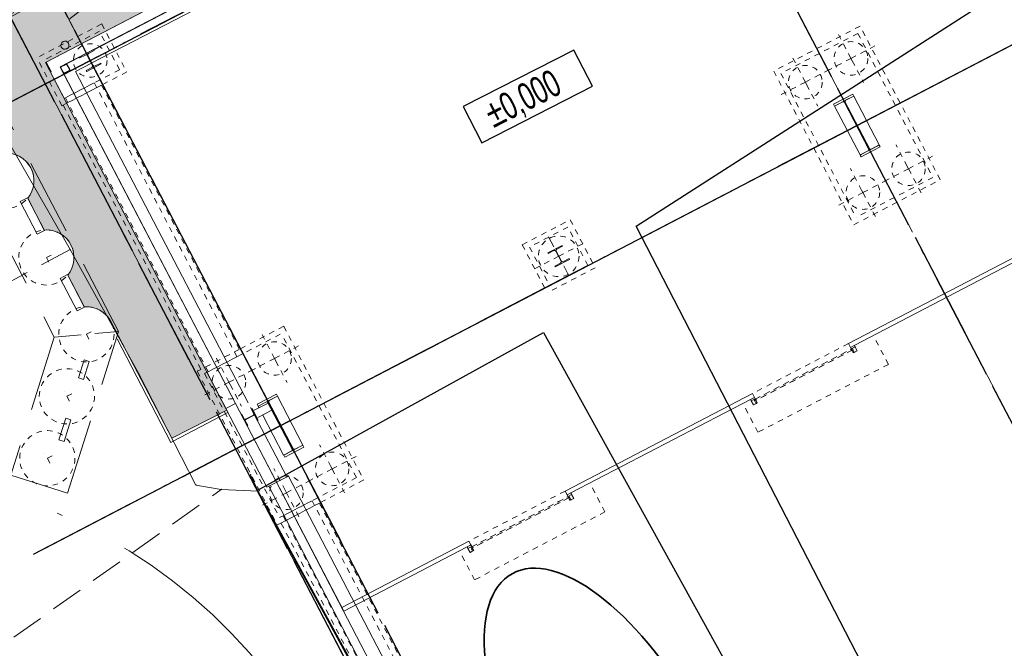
# Model space of a CAD drawing. Header units: metres. Extents: x -535942 to -530626, y -1087729 to -1086275.
# Tile 172 of 247: x -534219 to -534200, y -1086828 to -1086816. Entities that reach past the tile are written whole.
import ezdxf

# ---------------------------------------------------------------- set-up
doc = ezdxf.new("R2010")
doc.units = ezdxf.units.M
for name, pattern in [('A_CARA_07', [7, 5, -2]), ('A_CARA_15', [7.6, 5, -1.3, 0, -1.3]), ('B_CARA_03', [3, 2, -1]), ('B_CARA_12', [2.6, 1, -0.8, 0, -0.8]), ('C_2', [0.9, 0.6, -0.3]), ('Čerchovaná 20mm', [3000, 2000, -500, 0, -500]), ('Čerchovaná 3mm', [5, 3, -1, 0, -1])]:
    doc.linetypes.add(name, pattern=pattern)
for name, color, linetype in [('18', 7, 'Continuous'), ('2', 7, 'Continuous'), ('23', 7, 'Continuous'), ('25', 7, 'Continuous'), ('_blok katastr', 7, 'Continuous'), ('_blok zaměření - nové', 7, 'Continuous'), ('_základy', 7, 'Continuous'), ('AG popis nové', 240, 'Continuous'), ('CA_ZÁKLADY PAŽENÍ', 10, 'A_CARA_07')]:
    doc.layers.add(name, color=color, linetype=linetype)
for name, color, linetype, lineweight in [('AG budovy tence', 240, 'Continuous', 18), ('AG budovy tluste', 240, 'Continuous', 50), ('AG kanal destova', 24, 'G_POTR_626_PN', 35), ('AG_ochranne pasmo', 7, 'A_CARA_15', 15), ('CA_DVERE', 7, 'Continuous', 13), ('CA_DVERE_NEVHRA', 3, 'A_CARA_07', 9), ('CA_DVERE_NEVHRA1', 3, 'Čerchovaná 3mm', 13), ('CA_NEVHRA', 3, 'A_CARA_07', 9), ('CA_OSY', 5, 'A_CARA_15', 18), ('CA_POHHRA18', 8, 'Continuous', 18), ('CA_POHHRA25', 7, 'Continuous', 25), ('CA_REZY', 1, 'Continuous', 50), ('CA_ZAKLADY25', 7, 'Continuous', 18), ('CA_ZARIZPRED', 8, 'B_CARA_12', 9), ('RP_kom_popis', 240, 'Continuous', 35), ('RP_kom_srafy_chodnik', 31, 'Continuous', 18), ('RP_komunikace', 240, 'Continuous', 35)]:
    doc.layers.add(name, color=color, linetype=linetype, lineweight=lineweight)
for name, color, linetype, lineweight, true_color in [('AG_Demolice', 7, 'Continuous', 25, 0xff8000), ('AG_dotčená parcela', 7, 'Continuous', 30, 0x007f00), ('BT_hranice_budov', 7, 'Continuous', 30, 0x007f00)]:
    doc.layers.add(name, color=color, linetype=linetype, lineweight=lineweight, true_color=true_color)
doc.layers.add('AG_revizni oblacek', color=111, linetype='Continuous', plot=False)
doc.layers.add('BT_hranice_parcel', color=7, linetype='Continuous', true_color=0x007f00)
doc.styles.add('PM-Poznámka', font='ARIALN.TTF', dxfattribs={"width": 0.8})
doc.linetypes.add('G_POTR_626_PN', pattern='A,0.5,-1,2,-6.5,[8,hpfmlin.shx,S=1,R=0,X=0,Y=0],-6.5,2,-1,0.5', length=20)

# ---------------------------------------------------------------- blocks, each defined once
blk = doc.blocks.new('_KATASTR')
at = {"layer": 'AG_dotčená parcela', "color": 3, "lineweight": 35, "true_color": 0x00ff00}
blk.add_ellipse((-534207.706, -1086829.633), major_axis=(1.875, -3.357), ratio=0.441498, dxfattribs=at)
at = {"layer": 'BT_hranice_budov', "lineweight": -3}
blk.add_lwpolyline([(-534208.05, -1086836.19), (-534214.29, -1086824.74), (-534209, -1086821.82), (-534202.67, -1086833.29), (-534202.06, -1086834.45), (-534207.33, -1086837.39), (-534208.05, -1086836.19)], dxfattribs=at)
at = {"layer": 'BT_hranice_parcel', "lineweight": -3}
for points in [[(-534124.29, -1086793.41), (-534124.09, -1086799.01), (-534126.44, -1086803.61), (-534131.44, -1086806.72), (-534166.27, -1086820.42), (-534181.33, -1086826.86), (-534198.96, -1086836), (-534207.29, -1086819.86), (-534135.23, -1086773.61), (-534124.29, -1086793.41)], [(-534207.33, -1086837.39), (-534208.05, -1086836.19), (-534214.29, -1086824.74), (-534209, -1086821.82)], [(-534209, -1086821.82), (-534202.67, -1086833.29), (-534202.06, -1086834.45), (-534207.33, -1086837.39)]]:
    blk.add_lwpolyline(points, dxfattribs=at)
blk = doc.blocks.new('Zaměření - zekan')
at = {"layer": '18', "color": 252, "lineweight": 15}
for p in [(-534217.74, -1086820.29), (-534216.48, -1086822.57), (-534214.41, -1086824.45), (-534215.42, -1086824.64), (-534214.95, -1086824.72), (-534214.27, -1086824.75)]:
    blk.add_point(p, dxfattribs=at)
at = {"layer": '2', "color": 251, "lineweight": 15}
for q in [(-534214.41, -1086824.45), (-534208.01, -1086836.18)]:
    blk.add_line((-534214.27, -1086824.75), q, dxfattribs=at)
at = {"layer": '23', "color": 252, "lineweight": 15}
for p, q in [((-534219.38, -1086817.43), (-534217.74, -1086820.29)), ((-534217.74, -1086820.29), (-534216.48, -1086822.57)), ((-534216.48, -1086822.57), (-534215.42, -1086824.64)), ((-534215.42, -1086824.64), (-534214.95, -1086824.72)), ((-534214.95, -1086824.72), (-534214.27, -1086824.75))]:
    blk.add_line(p, q, dxfattribs=at)
at = {"layer": '25', "color": 252, "linetype": 'C_2', "lineweight": 15}
for p, q in [((-534217.74, -1086820.29), (-534221.51, -1086822.31)), ((-534218.78, -1086827.45), (-534214.95, -1086824.72))]:
    blk.add_line(p, q, dxfattribs=at)
blk = doc.blocks.new('půdorys nový')
at = {"color": 251, "lineweight": 15}
for p, q in [((229.217, 82.791), (229.217, 82.691)), ((229.225, 82.691), (229.225, 82.791)), ((229.337, 82.811), (229.237, 82.811)), ((229.237, 82.803), (229.337, 82.803)), ((229.349, 82.791), (229.349, 82.691)), ((229.357, 82.808), (229.357, 82.811)), ((229.357, 82.691), (229.357, 82.791)), ((229.917, 82.811), (229.617, 82.811)), ((229.617, 82.811), (229.617, 82.792)), ((229.617, 82.792), (229.734, 82.792)), ((229.761, 82.765), (229.761, 82.557)), ((229.772, 82.557), (229.772, 82.765)), ((229.799, 82.792), (229.917, 82.792)), ((229.917, 82.792), (229.917, 82.811)), ((229.337, 82.679), (229.237, 82.679)), ((229.237, 82.671), (229.337, 82.671)), ((229.734, 82.53), (229.617, 82.53)), ((229.617, 82.53), (229.617, 82.511)), ((229.617, 82.511), (229.917, 82.511)), ((229.917, 82.53), (229.799, 82.53)), ((229.917, 82.511), (229.917, 82.53)), ((229.217, 75.576), (229.217, 75.336)), ((229.229, 75.576), (229.217, 75.576)), ((229.229, 75.481), (229.229, 75.576)), ((229.414, 75.46), (229.25, 75.46)), ((229.25, 75.453), (229.414, 75.453)), ((229.447, 75.576), (229.435, 75.576)), ((229.435, 75.576), (229.435, 75.481)), ((229.447, 75.336), (229.447, 75.576)), ((229.467, 75.531), (229.757, 75.531)), ((229.967, 75.606), (229.567, 75.606)), ((229.567, 75.606), (229.567, 75.566)), ((229.567, 75.566), (229.757, 75.566)), ((229.567, 75.565), (229.737, 75.565)), ((229.567, 75.531), (229.567, 75.565)), ((229.737, 75.565), (229.757, 75.545)), ((229.757, 75.566), (229.757, 74.546)), ((229.777, 74.546), (229.777, 75.566)), ((229.777, 75.566), (229.967, 75.566)), ((229.777, 75.545), (229.797, 75.565)), ((229.797, 75.565), (229.967, 75.565)), ((229.967, 75.566), (229.967, 75.606)), ((229.967, 75.565), (229.967, 74.547)), ((235.917, 75.606), (235.617, 75.606)), ((235.617, 75.606), (235.617, 75.592)), ((235.617, 75.592), (235.736, 75.592)), ((235.763, 75.565), (235.763, 75.357)), ((235.771, 75.357), (235.771, 75.565)), ((235.798, 75.592), (235.917, 75.592)), ((235.917, 75.592), (235.917, 75.606)), ((241.967, 75.606), (241.567, 75.606)), ((241.567, 75.606), (241.567, 75.566)), ((241.567, 75.566), (241.757, 75.566)), ((241.567, 75.565), (241.737, 75.565)), ((241.567, 74.547), (241.567, 75.565)), ((241.737, 75.565), (241.757, 75.545)), ((241.757, 75.566), (241.757, 74.546)), ((241.777, 74.546), (241.777, 75.566)), ((241.777, 75.566), (241.967, 75.566)), ((241.777, 75.545), (241.797, 75.565)), ((241.797, 75.565), (241.967, 75.565)), ((241.967, 75.566), (241.967, 75.606)), ((241.967, 75.565), (241.967, 74.547)), ((229.217, 75.336), (229.229, 75.336)), ((229.229, 75.336), (229.229, 75.432)), ((229.435, 75.432), (229.435, 75.336)), ((229.435, 75.336), (229.447, 75.336)), ((229.467, 75.381), (229.757, 75.381)), ((229.567, 74.547), (229.567, 75.381)), ((235.736, 75.33), (235.617, 75.33)), ((235.617, 75.33), (235.617, 75.316)), ((235.617, 75.316), (235.917, 75.316)), ((235.917, 75.33), (235.798, 75.33)), ((235.917, 75.316), (235.917, 75.33)), ((229.737, 74.547), (229.567, 74.547)), ((229.757, 74.546), (229.567, 74.546)), ((229.567, 74.546), (229.567, 74.506)), ((229.757, 74.567), (229.737, 74.547)), ((229.797, 74.547), (229.777, 74.567)), ((229.967, 74.546), (229.777, 74.546)), ((229.967, 74.547), (229.797, 74.547)), ((229.967, 74.506), (229.967, 74.546)), ((241.737, 74.547), (241.567, 74.547)), ((241.757, 74.546), (241.567, 74.546)), ((241.567, 74.546), (241.567, 74.506)), ((241.757, 74.567), (241.737, 74.547)), ((241.797, 74.547), (241.777, 74.567)), ((241.967, 74.546), (241.777, 74.546)), ((241.967, 74.547), (241.797, 74.547)), ((241.967, 74.506), (241.967, 74.546)), ((229.567, 74.506), (229.967, 74.506)), ((241.567, 74.506), (241.967, 74.506))]:
    blk.add_line(p, q, dxfattribs=at)
for centre, radius, start, end in [((229.237, 82.791), 0.02, 90, 180), ((229.237, 82.791), 0.012, 90, 180), ((229.337, 82.791), 0.02, 0, 90), ((229.337, 82.791), 0.012, 0, 90), ((229.734, 82.765), 0.027, 0, 90), ((229.799, 82.765), 0.027, 90, 180), ((229.237, 82.691), 0.02, 180, 270), ((229.237, 82.691), 0.012, 180, 270), ((229.337, 82.691), 0.012, 270, 0), ((229.337, 82.691), 0.02, 270, 0), ((229.734, 82.557), 0.027, 270, 0), ((229.799, 82.557), 0.027, 180, 270), ((229.25, 75.481), 0.021, 180, 270), ((229.25, 75.432), 0.021, 90, 180), ((229.414, 75.481), 0.021, 270, 0), ((229.414, 75.432), 0.021, 0, 90), ((235.736, 75.565), 0.027, 0, 90), ((235.798, 75.565), 0.027, 90, 180), ((235.736, 75.357), 0.027, 270, 0), ((235.798, 75.357), 0.027, 180, 270)]:
    blk.add_arc(centre, radius, start, end, dxfattribs=at)
at = {"layer": 'CA_OSY', "color": 251, "lineweight": 15}
for p, q in [((228.837, 16.271), (228.832, 88.176)), ((229.767, 11.234), (229.767, 87.661)), ((241.767, 11.234), (241.767, 87.661)), ((224.853, 82.662), (319.849, 82.662)), ((224.853, 75.057), (318.349, 75.057))]:
    blk.add_line(p, q, dxfattribs=at)
at = {"layer": 'CA_POHHRA25', "color": 251, "lineweight": 15}
for p, q in [((229.432, 82.607), (229.432, 75.707)), ((229.763, 82.607), (229.432, 82.607)), ((235.763, 82.607), (229.771, 82.607)), ((229.432, 75.607), (229.432, 74.162)), ((229.217, 53.968), (229.217, 74.162))]:
    blk.add_line(p, q, dxfattribs=at)
at = {"layer": 'CA_REZY', "color": 251, "lineweight": 15}
for p, q in [((229.032, 83.011), (229.032, 82.811)), ((276.502, 83.011), (229.032, 83.011)), ((229.017, 82.811), (229.017, 74.162)), ((229.032, 82.811), (229.017, 82.811)), ((229.217, 82.807), (229.617, 82.807)), ((229.217, 74.162), (229.217, 82.807)), ((229.917, 82.807), (235.617, 82.807)), ((229.017, 75.805), (229.217, 75.805)), ((229.017, 74.162), (229.467, 74.162)), ((229.057, 74.162), (229.057, 54.126)), ((229.467, 53.716), (229.467, 74.162))]:
    blk.add_line(p, q, dxfattribs=at)
for start, end in [(90, 180), (180, 0), (0, 90)]:
    blk.add_arc((229.482, 83.128), 0.075, start, end, dxfattribs=at)
blk = doc.blocks.new('A$C8fb85d8a')
at = {"layer": 'CA_OSY', "color": 0, "ltscale": 0.25}
for p, q in [((475, 375), (275, 375)), ((375, 275), (375, 475))]:
    blk.add_line(p, q, dxfattribs=at)
at = {"layer": 'CA_ZÁKLADY PAŽENÍ', "color": 0, "lineweight": -2, "ltscale": 0.5}
blk.add_circle((375, 375), 510, dxfattribs=at)
blk = doc.blocks.new('A$C5bbdcc0f')
at = {"layer": 'CA_OSY', "color": 0, "ltscale": 0.25}
for p, q in [((450, 350), (450, 550)), ((550, 450), (350, 450))]:
    blk.add_line(p, q, dxfattribs=at)
at = {"layer": 'CA_ZÁKLADY PAŽENÍ', "color": 0, "lineweight": -2, "ltscale": 0.5}
blk.add_circle((450, 450), 510, dxfattribs=at)
blk = doc.blocks.new('A$Ce203e9d8')
at = {"layer": 'AG_revizni oblacek', "ltscale": 0.5}
for p, q in [((-4.914, 0), (88.706, 0)), ((0, -10.023), (0, 0.145)), ((-4.914, -7.605), (88.706, -7.605))]:
    blk.add_line(p, q, dxfattribs=at)
at = {"layer": 'CA_ZÁKLADY PAŽENÍ', "color": 251, "linetype": 'B_CARA_03', "lineweight": 13, "ltscale": 0.25}
blk.add_line((-2.95, -4.227), (-1.85, -4.683), dxfattribs=at)
at = {"layer": 'CA_ZÁKLADY PAŽENÍ', "color": 251, "linetype": 'B_CARA_03', "lineweight": 13, "ltscale": 0.7}
for points in [[(82.1, 1.395), (82.1, 2.495), (-2.95, 2.495), (-2.95, -4.227), (-4.84, -6.117), (-4.062, -6.895), (-1.85, -4.683), (-1.85, 1.395)], [(-2.35, -1.715), (-2.2, -1.715), (-2.2, -2.395), (-2.35, -2.395)], [(-2.35, -3.315), (-2.2, -3.315), (-2.2, -3.995), (-2.35, -3.995)], [(-2.903, -5.099), (-2.832, -5.17), (-2.585, -4.923), (-2.656, -4.852)], [(-3.752, -5.948), (-3.681, -6.019), (-3.384, -5.722), (-3.455, -5.651)]]:
    blk.add_lwpolyline(points, close=True, dxfattribs=at)
at = {"layer": 'CA_POHHRA25', "color": 251, "linetype": 'B_CARA_03', "lineweight": 13, "xscale": 0.001, "yscale": 0.001, "zscale": 0.001}
for name, p in [('A$C5bbdcc0f', (-1.25, 1.495)), ('A$C5bbdcc0f', (-2.85, -1.705)), ('A$C5bbdcc0f', (-2.85, -3.305)), ('A$C5bbdcc0f', (-2.85, -4.905)), ('A$C8fb85d8a', (-3.624, -5.679)), ('A$C8fb85d8a', (-4.472, -6.527))]:
    blk.add_blockref(name, p, dxfattribs=at)
blk = doc.blocks.new('přeložka náhon')
at = {"layer": 'AG kanal destova', "color": 251, "lineweight": 13, "ltscale": 0.7}
blk.add_lwpolyline([(-534217.529, -1086816.489), (-534217.765, -1086816.038), (-534216.761, -1086815.26)], dxfattribs=at)
blk = doc.blocks.new('pilota 600 mm - D_620mm-V72-ZÁKLADY HALY _ DPS')
at = {"layer": 'CA_NEVHRA', "color": 0, "lineweight": -2}
for p, q in [((0, 200), (0, 500)), ((0, 0), (0, 200)), ((-301, 0), (-500, 0)), ((0, 0), (-301, 0)), ((0, 0), (0, -200)), ((0, 0), (299, 0)), ((299, 0), (500, 0)), ((0, -200), (0, -500))]:
    blk.add_line(p, q, dxfattribs=at)
blk = doc.blocks.new('A$Cf8a33a96')
at = {"layer": 'AG_revizni oblacek', "linetype": 'Čerchovaná 20mm'}
for p, q in [((200025, -9246), (200025, 67435)), ((200960, -7976), (200960, 67435)), ((212960, -9246), (212960, 67435)), ((196046, 62435), (289987, 62435)), ((196046, 54830), (289987, 54830))]:
    blk.add_line(p, q, dxfattribs=at)
at = {"layer": 'CA_NEVHRA', "color": 252, "lineweight": 13}
for p, q in [((200485, 55981), (200485, 56481)), ((201435, 55981), (201435, 56481)), ((212485, 55981), (212485, 56481)), ((213435, 55981), (213435, 56481)), ((200485, 55981), (199985, 55981)), ((200485, 55981), (200485, 55931)), ((200485, 55981), (200985, 55981)), ((200485, 55931), (200485, 55481)), ((201435, 55981), (200935, 55981)), ((201435, 55981), (201435, 55931)), ((201435, 55981), (201935, 55981)), ((201435, 55931), (201435, 55481)), ((212485, 55981), (211985, 55981)), ((212485, 55981), (212485, 55931)), ((212485, 55981), (212985, 55981)), ((212485, 55931), (212485, 55481)), ((213435, 55981), (212935, 55981)), ((213435, 55981), (213435, 55931)), ((213435, 55981), (213935, 55981)), ((213435, 55931), (213435, 55481)), ((206960, 55536), (206960, 55731)), ((206960, 55231), (206960, 55536)), ((206760, 55231), (206460, 55231)), ((206960, 55231), (206760, 55231)), ((206960, 55231), (206960, 54936)), ((206960, 55231), (207160, 55231)), ((207160, 55231), (207460, 55231)), ((206960, 54936), (206960, 54731)), ((200485, 53731), (200485, 54181)), ((201435, 53731), (201435, 54181)), ((212485, 53731), (212485, 54181)), ((213435, 53731), (213435, 54181)), ((200485, 53681), (199985, 53681)), ((200485, 53681), (200485, 53731)), ((200485, 53681), (200985, 53681)), ((200485, 53681), (200485, 53181)), ((201435, 53681), (200935, 53681)), ((201435, 53681), (201435, 53731)), ((201435, 53681), (201435, 53181)), ((201435, 53681), (201935, 53681)), ((212485, 53681), (211985, 53681)), ((212485, 53681), (212485, 53731)), ((212485, 53681), (212985, 53681)), ((212485, 53681), (212485, 53181)), ((213435, 53681), (212935, 53681)), ((213435, 53681), (213435, 53731)), ((213435, 53681), (213435, 53181)), ((213435, 53681), (213935, 53681))]:
    blk.add_line(p, q, dxfattribs=at)
for centre, radius in [((200960, 62435), 310), ((200485, 55981), 310), ((201435, 55981), 310), ((212485, 55981), 310), ((213435, 55981), 310), ((206960, 55231), 375), ((200485, 53681), 310), ((201435, 53681), 310), ((212485, 53681), 310), ((213435, 53681), 310)]:
    blk.add_circle(centre, radius, dxfattribs=at)
at = {"layer": 'CA_POHHRA25', "color": 252, "linetype": 'B_CARA_03', "lineweight": 13}
for p, q in [((200835, 62035), (200235, 62035)), ((200235, 62035), (200235, 56331)), ((200835, 56331), (200835, 62035)), ((200135, 61935), (200935, 61935)), ((200135, 56431), (200135, 61935)), ((200935, 61935), (200935, 56431)), ((200935, 56431), (200135, 56431)), ((200235, 56331), (200835, 56331)), ((200235, 49821), (200235, 53331)), ((200235, 53331), (200835, 53331)), ((200835, 53331), (200835, 49821)), ((200135, 53231), (200935, 53231)), ((200135, 49921), (200135, 53231)), ((200935, 49921), (200935, 53231))]:
    blk.add_line(p, q, dxfattribs=at)
at = {"layer": 'CA_ZAKLADY25', "color": 252, "linetype": 'B_CARA_03', "lineweight": 13}
for p, q in [((200110, 61935), (200110, 62935)), ((201460, 62935), (200110, 62935)), ((201460, 62935), (201460, 61935)), ((201360, 62835), (200210, 62835)), ((200210, 62035), (200210, 62835)), ((201360, 62035), (201360, 62835)), ((200235, 62035), (200210, 62035)), ((200235, 62035), (200835, 62035)), ((201360, 62035), (200835, 62035)), ((200135, 61935), (200110, 61935)), ((200935, 61935), (200135, 61935)), ((201460, 61935), (200935, 61935)), ((200135, 56431), (200060, 56431)), ((200060, 56431), (200060, 53231)), ((200935, 56431), (200135, 56431)), ((201860, 56431), (200935, 56431)), ((201860, 56431), (201860, 53231)), ((213860, 56431), (212060, 56431)), ((212060, 56431), (212060, 53231)), ((213860, 53231), (213860, 56431)), ((200160, 56331), (200160, 53331)), ((200160, 56331), (200235, 56331)), ((200835, 56331), (200235, 56331)), ((200835, 56331), (201760, 56331)), ((201760, 53331), (201760, 56331)), ((213760, 56331), (212160, 56331)), ((212160, 56331), (212160, 53331)), ((213760, 56331), (213760, 53331)), ((206460, 55731), (207460, 55731)), ((206460, 55731), (206460, 54731)), ((207460, 55731), (207460, 54731)), ((207360, 55631), (206560, 55631)), ((206560, 55631), (206560, 54831)), ((207360, 54831), (207360, 55631)), ((207460, 54731), (206460, 54731)), ((207360, 54831), (206560, 54831)), ((200160, 53331), (200235, 53331)), ((200835, 53331), (200235, 53331)), ((201760, 53331), (200835, 53331)), ((213760, 53331), (212160, 53331)), ((200135, 53231), (200060, 53231)), ((200935, 53231), (200135, 53231)), ((201860, 53231), (200935, 53231)), ((212060, 53231), (213860, 53231))]:
    blk.add_line(p, q, dxfattribs=at)
at = {"layer": 'CA_NEVHRA', "color": 252, "lineweight": 13, "rotation": 270}
blk.add_blockref('pilota 600 mm - D_620mm-V72-ZÁKLADY HALY _ DPS', (200960, 62435), dxfattribs=at)
blk = doc.blocks.new('A$C3fb6d5f6')
at = {"layer": 'AG_revizni oblacek', "linetype": 'Čerchovaná 20mm'}
for p, q in [((12935, -15041), (12935, 7540)), ((935, -13771), (935, 6270)), ((0, -15041), (0, 5514)), ((-4209, 0), (91101, 0)), ((-4209, -7605), (91101, -7605))]:
    blk.add_line(p, q, dxfattribs=at)
at = {"layer": 'CA_DVERE', "color": 240, "lineweight": 13}
for p, q in [((3035, -11185), (2955, -11185)), ((2955, -11185), (2955, -11300)), ((3035, -11300), (3035, -11185)), ((5035, -11185), (5035, -11300)), ((5115, -11185), (5035, -11185)), ((5115, -11300), (5115, -11185)), ((8935, -11185), (8855, -11185)), ((8855, -11185), (8855, -11300)), ((8935, -11300), (8935, -11185)), ((10935, -11185), (10935, -11300)), ((11015, -11185), (10935, -11185)), ((11015, -11300), (11015, -11185)), ((2955, -11300), (3035, -11300)), ((5035, -11300), (5115, -11300)), ((8855, -11300), (8935, -11300)), ((10935, -11300), (11015, -11300))]:
    blk.add_line(p, q, dxfattribs=at)
at = {"layer": 'CA_DVERE_NEVHRA', "color": 240, "lineweight": 13}
for p, q in [((3035, -11185), (3003, -11185)), ((8935, -11185), (8903, -11185))]:
    blk.add_line(p, q, dxfattribs=at)
at = {"layer": 'CA_DVERE_NEVHRA1', "color": 240, "lineweight": 13}
for p, q in [((2795, -11788), (2795, -11185)), ((5035, -11105), (3035, -11105)), ((5510, -11788), (5510, -11185)), ((8695, -11788), (8695, -11185)), ((10935, -11105), (8935, -11105)), ((11410, -11788), (11410, -11185)), ((5510, -11788), (2795, -11788)), ((11410, -11788), (8695, -11788))]:
    blk.add_line(p, q, dxfattribs=at)
at = {"layer": 'CA_NEVHRA', "color": 240, "lineweight": 13}
for p, q in [((5035, -11185), (5035, -11205)), ((10935, -11185), (10935, -11205))]:
    blk.add_line(p, q, dxfattribs=at)
at = {"layer": 'CA_POHHRA18', "color": 240, "lineweight": 13}
for p, q in [((2955, -11215), (2955, -11185)), ((2955, -11185), (3035, -11185)), ((3035, -11215), (2955, -11215)), ((2955, -11215), (2955, -11300)), ((3035, -11252), (3010, -11252)), ((3010, -11252), (3010, -11277)), ((3035, -11185), (3035, -11215)), ((3035, -11252), (3035, -11215)), ((5115, -11185), (5035, -11185)), ((5035, -11185), (5035, -11215)), ((5035, -11215), (5115, -11215)), ((5035, -11252), (5035, -11215)), ((5035, -11252), (5060, -11252)), ((5060, -11252), (5060, -11277)), ((5115, -11215), (5115, -11185)), ((5115, -11215), (5115, -11300)), ((8855, -11215), (8855, -11185)), ((8855, -11185), (8935, -11185)), ((8935, -11215), (8855, -11215)), ((8855, -11215), (8855, -11300)), ((8935, -11252), (8910, -11252)), ((8910, -11252), (8910, -11277)), ((8935, -11185), (8935, -11215)), ((8935, -11252), (8935, -11215)), ((11015, -11185), (10935, -11185)), ((10935, -11185), (10935, -11215)), ((10935, -11215), (11015, -11215)), ((10935, -11252), (10935, -11215)), ((10935, -11252), (10960, -11252)), ((10960, -11252), (10960, -11277)), ((11015, -11215), (11015, -11185)), ((11015, -11215), (11015, -11300)), ((2955, -11300), (3017, -11300)), ((3010, -11277), (3035, -11277)), ((3017, -11300), (3035, -11291)), ((3035, -11291), (3035, -11277)), ((5035, -11291), (5035, -11277)), ((5060, -11277), (5035, -11277)), ((5053, -11300), (5035, -11291)), ((5115, -11300), (5053, -11300)), ((8855, -11300), (8917, -11300)), ((8910, -11277), (8935, -11277)), ((8917, -11300), (8935, -11291)), ((8935, -11291), (8935, -11277)), ((10935, -11291), (10935, -11277)), ((10960, -11277), (10935, -11277)), ((10953, -11300), (10935, -11291)), ((11015, -11300), (10953, -11300))]:
    blk.add_line(p, q, dxfattribs=at)
at = {"layer": 'CA_POHHRA25', "color": 240, "lineweight": 13}
blk.add_line((385, -6857), (385, -11185), dxfattribs=at)
at = {"layer": 'CA_REZY', "color": 240, "lineweight": 13}
for p, q in [((385, -6857), (385, 150)), ((385, 150), (19086, 150)), ((3035, -11105), (385, -11105)), ((385, -11185), (2955, -11185)), ((3035, -11185), (3035, -11105)), ((8935, -11105), (5035, -11105)), ((5035, -11105), (5035, -11185)), ((5115, -11185), (8855, -11185)), ((8935, -11185), (8935, -11105)), ((14935, -11105), (10935, -11105)), ((10935, -11105), (10935, -11185)), ((11015, -11185), (14855, -11185))]:
    blk.add_line(p, q, dxfattribs=at)
at = {"layer": 'CA_ZARIZPRED', "color": 240, "lineweight": 13}
for p, q in [((3013, -11247), (3013, -11222)), ((3013, -11222), (5057, -11222)), ((5057, -11247), (3013, -11247)), ((3035, -11222), (5035, -11222)), ((3035, -11222), (5035, -11222)), ((3035, -11222), (5035, -11222)), ((3035, -11222), (5035, -11222)), ((3035, -11222), (5035, -11222)), ((3035, -11222), (5035, -11222)), ((3035, -11222), (5035, -11222)), ((3035, -11222), (5035, -11222)), ((3035, -11222), (5035, -11222)), ((3035, -11222), (5035, -11222)), ((3035, -11222), (5035, -11222)), ((3035, -11222), (5035, -11222)), ((3035, -11222), (5035, -11222)), ((3035, -11222), (5035, -11222)), ((3035, -11222), (5035, -11222)), ((3035, -11222), (5035, -11222)), ((3035, -11222), (5035, -11222)), ((3035, -11222), (5035, -11222)), ((3035, -11222), (5035, -11222)), ((3035, -11222), (5035, -11222)), ((5035, -11247), (3035, -11247)), ((5035, -11247), (3035, -11247)), ((5035, -11247), (3035, -11247)), ((5035, -11247), (3035, -11247)), ((5035, -11247), (3035, -11247)), ((5035, -11247), (3035, -11247)), ((5035, -11247), (3035, -11247)), ((5035, -11247), (3035, -11247)), ((5035, -11247), (3035, -11247)), ((5035, -11247), (3035, -11247)), ((5035, -11247), (3035, -11247)), ((5035, -11247), (3035, -11247)), ((5035, -11247), (3035, -11247)), ((5035, -11247), (3035, -11247)), ((5035, -11247), (3035, -11247)), ((5035, -11247), (3035, -11247)), ((5035, -11247), (3035, -11247)), ((5035, -11247), (3035, -11247)), ((5035, -11247), (3035, -11247)), ((5035, -11247), (3035, -11247)), ((5057, -11222), (5057, -11247)), ((8913, -11247), (8913, -11222)), ((8913, -11222), (10957, -11222)), ((10957, -11247), (8913, -11247)), ((8935, -11222), (10935, -11222)), ((8935, -11222), (10935, -11222)), ((8935, -11222), (10935, -11222)), ((8935, -11222), (10935, -11222)), ((8935, -11222), (10935, -11222)), ((8935, -11222), (10935, -11222)), ((8935, -11222), (10935, -11222)), ((8935, -11222), (10935, -11222)), ((8935, -11222), (10935, -11222)), ((8935, -11222), (10935, -11222)), ((8935, -11222), (10935, -11222)), ((8935, -11222), (10935, -11222)), ((8935, -11222), (10935, -11222)), ((8935, -11222), (10935, -11222)), ((8935, -11222), (10935, -11222)), ((8935, -11222), (10935, -11222)), ((8935, -11222), (10935, -11222)), ((8935, -11222), (10935, -11222)), ((8935, -11222), (10935, -11222)), ((8935, -11222), (10935, -11222)), ((10935, -11247), (8935, -11247)), ((10935, -11247), (8935, -11247)), ((10935, -11247), (8935, -11247)), ((10935, -11247), (8935, -11247)), ((10935, -11247), (8935, -11247)), ((10935, -11247), (8935, -11247)), ((10935, -11247), (8935, -11247)), ((10935, -11247), (8935, -11247)), ((10935, -11247), (8935, -11247)), ((10935, -11247), (8935, -11247)), ((10935, -11247), (8935, -11247)), ((10935, -11247), (8935, -11247)), ((10935, -11247), (8935, -11247)), ((10935, -11247), (8935, -11247)), ((10935, -11247), (8935, -11247)), ((10935, -11247), (8935, -11247)), ((10935, -11247), (8935, -11247)), ((10935, -11247), (8935, -11247)), ((10935, -11247), (8935, -11247)), ((10935, -11247), (8935, -11247)), ((10957, -11222), (10957, -11247))]:
    blk.add_line(p, q, dxfattribs=at)
blk = doc.blocks.new('komunikace')
at = {"layer": 'RP_kom_srafy_chodnik', "transparency": 33554559}
h = blk.add_hatch(color=256, dxfattribs=at)
h.dxf.hatch_style = 1
edge = h.paths.add_edge_path()
edge.add_arc((-534190.597, -1086800.657), 0.51, 230.6022, 297.5134)
edge.add_arc((-534190.579, -1086800.676), 0.485, 296.6384, 366.3416)
edge.add_line((-534190.097, -1086800.622), (-534189.502, -1086800.312))
edge.add_arc((-534189.178, -1086799.918), 0.51, 230.6022, 297.5135)
edge.add_arc((-534189.159, -1086799.938), 0.484, 296.5119, 366.4681)
edge.add_line((-534188.678, -1086799.883), (-534188.075, -1086799.569))
edge.add_arc((-534187.755, -1086799.205), 0.485, 228.6767, 298.4671)
edge.add_arc((-534187.74, -1086799.198), 0.484, 296.5271, 366.383)
edge.add_line((-534187.259, -1086799.144), (-534186.709, -1086798.857))
edge.add_arc((-534186.386, -1086798.351), 0.6, 237.5235, 297.5034)
edge.add_arc((-534186.386, -1086798.351), 0.6, 297.5058, 357.5211)
edge.add_line((-534185.787, -1086798.377), (-534185.245, -1086798.095))
edge.add_arc((-534184.925, -1086797.71), 0.501, 230.2905, 298.3517)
edge.add_arc((-534184.912, -1086797.703), 0.501, 296.6705, 364.7411)
edge.add_line((-534184.413, -1086797.662), (-534183.826, -1086797.356))
edge.add_arc((-534183.502, -1086796.962), 0.51, 230.6096, 297.5061)
edge.add_arc((-534183.491, -1086796.973), 0.495, 296.9797, 365.5701)
edge.add_line((-534182.998, -1086796.925), (-534182.761, -1086796.801))
edge.add_arc((-534182.437, -1086796.407), 0.511, 230.629, 297.442)
edge.add_arc((-534182.517, -1086796.331), 0.615, 300.766, 357.9022)
edge.add_line((-534181.902, -1086796.354), (-534181.697, -1086796.247))
edge.add_arc((-534181.373, -1086795.853), 0.51, 230.6022, 297.5134)
edge.add_arc((-534181.354, -1086795.872), 0.484, 296.5119, 366.4681)
edge.add_line((-534180.873, -1086795.818), (-534180.633, -1086795.693))
edge.add_arc((-534180.306, -1086795.292), 0.517, 230.8432, 296.8719)
edge.add_arc((-534180.317, -1086795.297), 0.517, 298.1532, 364.1855)
edge.add_line((-534179.801, -1086795.259), (-534179.569, -1086795.138))
edge.add_arc((-534179.244, -1086794.741), 0.513, 230.7157, 297.201)
edge.add_arc((-534179.249, -1086794.744), 0.514, 297.8313, 364.3057)
edge.add_line((-534178.736, -1086794.705), (-534178.504, -1086794.584))
edge.add_arc((-534178.179, -1086794.186), 0.514, 230.7288, 297.1726)
edge.add_arc((-534178.185, -1086794.189), 0.514, 297.8558, 364.2966)
edge.add_line((-534177.672, -1086794.151), (-534177.44, -1086794.03))
edge.add_arc((-534177.114, -1086793.631), 0.515, 230.7731, 297.0531)
edge.add_arc((-534177.122, -1086793.634), 0.515, 297.9755, 364.2521)
edge.add_line((-534176.608, -1086793.596), (-534176.376, -1086793.475))
edge.add_arc((-534176.055, -1086793.089), 0.502, 230.3119, 298.2776)
edge.add_arc((-534176.044, -1086793.083), 0.502, 296.7531, 364.7112)
edge.add_line((-534175.544, -1086793.042), (-534175.311, -1086792.921))
edge.add_arc((-534174.987, -1086792.525), 0.512, 230.6591, 297.3613)
edge.add_arc((-534174.99, -1086792.527), 0.512, 297.6657, 364.3677)
edge.add_line((-534174.479, -1086792.488), (-534174.247, -1086792.367))
edge.add_arc((-534173.924, -1086791.973), 0.51, 230.6022, 297.5134)
edge.add_arc((-534173.924, -1086791.973), 0.51, 297.5134, 364.4247)
edge.add_line((-534173.415, -1086791.933), (-534173.183, -1086791.812))
edge.add_arc((-534172.859, -1086791.418), 0.51, 230.6022, 297.5134)
edge.add_arc((-534172.859, -1086791.418), 0.51, 297.5134, 364.4247)
edge.add_line((-534172.351, -1086791.379), (-534172.119, -1086791.258))
edge.add_arc((-534171.795, -1086790.863), 0.511, 230.629, 297.442)
edge.add_arc((-534171.874, -1086790.788), 0.615, 300.766, 357.9022)
edge.add_line((-534171.259, -1086790.81), (-534171.054, -1086790.704))
edge.add_arc((-534170.731, -1086790.31), 0.51, 230.6022, 297.5135)
edge.add_arc((-534170.711, -1086790.329), 0.484, 296.5119, 366.4681)
edge.add_line((-534170.23, -1086790.274), (-534169.99, -1086790.149))
edge.add_arc((-534169.663, -1086789.748), 0.517, 230.8432, 296.8719)
edge.add_arc((-534169.674, -1086789.754), 0.517, 298.1532, 364.1855)
edge.add_line((-534169.158, -1086789.716), (-534168.926, -1086789.595))
edge.add_arc((-534168.601, -1086789.198), 0.513, 230.7157, 297.201)
edge.add_arc((-534168.606, -1086789.2), 0.514, 297.8313, 364.3057)
edge.add_line((-534168.094, -1086789.162), (-534167.862, -1086789.041))
edge.add_arc((-534167.536, -1086788.643), 0.514, 230.7288, 297.1726)
edge.add_arc((-534167.542, -1086788.646), 0.514, 297.8558, 364.2966)
edge.add_line((-534167.029, -1086788.607), (-534166.797, -1086788.486))
edge.add_arc((-534166.471, -1086788.087), 0.515, 230.7731, 297.0531)
edge.add_arc((-534166.479, -1086788.091), 0.515, 297.9755, 364.2521)
edge.add_line((-534165.965, -1086788.053), (-534165.733, -1086787.932))
edge.add_arc((-534165.413, -1086787.546), 0.502, 230.3119, 298.2776)
edge.add_arc((-534165.401, -1086787.54), 0.502, 296.7531, 364.7112)
edge.add_line((-534164.901, -1086787.498), (-534164.669, -1086787.378))
edge.add_arc((-534164.344, -1086786.982), 0.512, 230.6591, 297.3613)
edge.add_arc((-534164.347, -1086786.983), 0.512, 297.6657, 364.3677)
edge.add_line((-534163.836, -1086786.944), (-534163.604, -1086786.823))
edge.add_arc((-534163.281, -1086786.429), 0.51, 230.6022, 297.5134)
edge.add_arc((-534163.281, -1086786.429), 0.51, 297.5134, 364.4247)
edge.add_line((-534162.772, -1086786.39), (-534162.54, -1086786.269))
edge.add_arc((-534162.216, -1086785.875), 0.51, 230.6022, 297.5134)
edge.add_arc((-534162.216, -1086785.875), 0.51, 297.5134, 364.4247)
edge.add_line((-534161.708, -1086785.835), (-534161.476, -1086785.715))
edge.add_arc((-534161.15, -1086785.315), 0.515, 230.7807, 297.0393)
edge.add_arc((-534161.158, -1086785.319), 0.515, 297.9861, 364.2478)
edge.add_line((-534160.644, -1086785.281), (-534160.412, -1086785.16))
edge.add_arc((-534160.088, -1086784.766), 0.51, 230.6022, 297.5134)
edge.add_arc((-534160.088, -1086784.766), 0.51, 297.5135, 364.4247)
edge.add_line((-534159.579, -1086784.727), (-534159.347, -1086784.606))
edge.add_arc((-534159.024, -1086784.213), 0.509, 230.5614, 297.6225)
edge.add_arc((-534159.022, -1086784.212), 0.509, 297.4043, 364.4656)
edge.add_line((-534158.515, -1086784.172), (-534158.283, -1086784.051))
edge.add_arc((-534157.959, -1086783.657), 0.51, 230.6022, 297.5134)
edge.add_arc((-534157.959, -1086783.657), 0.51, 297.5134, 364.4247)
edge.add_line((-534157.451, -1086783.618), (-534157.219, -1086783.497))
edge.add_arc((-534156.891, -1086783.093), 0.521, 230.955, 296.5799)
edge.add_arc((-534156.906, -1086783.101), 0.521, 298.4411, 364.0778)
edge.add_line((-534156.387, -1086783.064), (-534156.154, -1086782.943))
edge.add_arc((-534155.829, -1086782.546), 0.513, 230.7043, 297.2417)
edge.add_arc((-534155.834, -1086782.548), 0.513, 297.7849, 364.3229)
edge.add_line((-534155.322, -1086782.509), (-534155.09, -1086782.388))
edge.add_arc((-534154.76, -1086781.978), 0.527, 231.1582, 296.049)
edge.add_arc((-534154.783, -1086781.991), 0.527, 298.9633, 363.8833)
edge.add_line((-534154.258, -1086781.955), (-534154.026, -1086781.834))
edge.add_arc((-534153.703, -1086781.443), 0.507, 230.5092, 297.7622)
edge.add_arc((-534153.699, -1086781.441), 0.507, 297.2643, 364.5181)
edge.add_line((-534153.194, -1086781.401), (-534152.962, -1086781.28))
edge.add_arc((-534152.639, -1086780.888), 0.507, 230.5121, 297.7544)
edge.add_arc((-534152.635, -1086780.886), 0.507, 297.2721, 364.5152)
edge.add_line((-534152.129, -1086780.846), (-534151.897, -1086780.725))
edge.add_arc((-534151.572, -1086780.327), 0.514, 230.7449, 297.134)
edge.add_arc((-534151.578, -1086780.33), 0.514, 297.8919, 364.283)
edge.add_line((-534151.065, -1086780.292), (-534150.833, -1086780.171))
edge.add_arc((-534150.505, -1086779.767), 0.521, 230.96, 296.5667)
edge.add_arc((-534150.52, -1086779.775), 0.521, 298.457, 364.0701)
edge.add_line((-534150.001, -1086779.738), (-534149.769, -1086779.617))
edge.add_arc((-534149.445, -1086779.223), 0.51, 230.6022, 297.5134)
edge.add_arc((-534149.445, -1086779.223), 0.51, 297.5135, 364.4247)
edge.add_line((-534148.937, -1086779.183), (-534148.704, -1086779.062))
edge.add_arc((-534148.387, -1086778.683), 0.495, 230.0805, 298.9236)
edge.add_arc((-534148.365, -1086778.672), 0.495, 296.0933, 364.9563)
edge.add_line((-534147.872, -1086778.629), (-534147.64, -1086778.508))
edge.add_arc((-534147.312, -1086778.104), 0.52, 230.9384, 296.6233)
edge.add_arc((-534147.327, -1086778.112), 0.52, 298.3982, 364.0938)
edge.add_line((-534146.808, -1086778.075), (-534146.576, -1086777.954))
edge.add_arc((-534146.254, -1086777.565), 0.504, 230.4071, 298.0366)
edge.add_arc((-534146.246, -1086777.561), 0.504, 296.9921, 364.6137)
edge.add_line((-534145.744, -1086777.52), (-534143.694, -1086776.453))
edge.add_line((-534143.694, -1086776.453), (-534143.049, -1086777.69))
edge.add_line((-534143.049, -1086777.69), (-534218.197, -1086816.832))
edge.add_line((-534218.197, -1086816.832), (-534214.85, -1086823.257))
edge.add_line((-534214.85, -1086823.257), (-534215.863, -1086823.775))
edge.add_line((-534215.863, -1086823.775), (-534216.988, -1086821.62))
edge.add_arc((-534217.441, -1086821.855), 0.51, 27.5135, 94.4247)
edge.add_line((-534217.48, -1086821.347), (-534217.786, -1086820.76))
edge.add_arc((-534218.18, -1086820.436), 0.51, 320.6022, 387.5135)
edge.add_arc((-534218.18, -1086820.436), 0.51, 27.5052, 94.4329)
edge.add_line((-534218.219, -1086819.928), (-534218.525, -1086819.341))
edge.add_arc((-534218.914, -1086819.019), 0.505, 320.4173, 388.0071)
edge.add_arc((-534218.918, -1086819.012), 0.505, 27.02, 94.6095)
edge.add_line((-534218.958, -1086818.509), (-534219.264, -1086817.922))
edge.add_arc((-534219.658, -1086817.598), 0.51, 320.6022, 387.5134)
edge.add_arc((-534219.658, -1086817.598), 0.51, 27.5135, 94.4247)
edge.add_line((-534219.697, -1086817.09), (-534220.003, -1086816.503))
edge.add_arc((-534220.41, -1086816.173), 0.524, 320.9473, 345.6306)
edge.add_arc((-534220.157, -1086816.214), 0.27, 340.8829, 375.0986)
edge.add_line((-534219.897, -1086816.144), (-534219.302, -1086815.834))
edge.add_arc((-534218.978, -1086815.44), 0.51, 230.6022, 297.5134)
edge.add_arc((-534218.96, -1086815.458), 0.485, 296.6384, 366.3416)
edge.add_line((-534218.478, -1086815.405), (-534217.883, -1086815.095))
edge.add_arc((-534217.559, -1086814.701), 0.51, 230.6022, 297.5134)
edge.add_arc((-534217.539, -1086814.72), 0.484, 296.5119, 366.4681)
edge.add_line((-534217.059, -1086814.666), (-534216.456, -1086814.352))
edge.add_arc((-534216.136, -1086813.988), 0.485, 228.6767, 298.4671)
edge.add_arc((-534216.121, -1086813.98), 0.484, 296.5271, 366.383)
edge.add_line((-534215.64, -1086813.927), (-534215.089, -1086813.64))
edge.add_arc((-534214.767, -1086813.134), 0.6, 237.5235, 297.5034)
edge.add_arc((-534214.767, -1086813.134), 0.6, 297.5058, 357.5211)
edge.add_line((-534214.168, -1086813.16), (-534213.626, -1086812.878))
edge.add_arc((-534213.306, -1086812.492), 0.501, 230.2905, 298.3517)
edge.add_arc((-534213.293, -1086812.486), 0.501, 296.6705, 364.7411)
edge.add_line((-534212.794, -1086812.444), (-534212.207, -1086812.138))
edge.add_arc((-534211.883, -1086811.744), 0.51, 230.6096, 297.5061)
edge.add_arc((-534211.872, -1086811.756), 0.495, 296.9797, 365.5701)
edge.add_line((-534211.379, -1086811.707), (-534210.788, -1086811.399))
edge.add_arc((-534210.464, -1086811.005), 0.51, 230.6022, 290.0863)
edge.add_arc((-534210.464, -1086811.005), 0.51, 290.0863, 364.4247)
edge.add_line((-534209.955, -1086810.966), (-534209.369, -1086810.66))
edge.add_arc((-534209.045, -1086810.266), 0.51, 230.6022, 297.5134)
edge.add_arc((-534209.027, -1086810.285), 0.485, 296.6384, 366.3416)
edge.add_line((-534208.544, -1086810.231), (-534207.994, -1086809.944))
edge.add_arc((-534207.672, -1086809.438), 0.6, 237.5135, 297.5134)
edge.add_arc((-534207.671, -1086809.439), 0.599, 297.4609, 357.566)
edge.add_line((-534207.073, -1086809.464), (-534206.53, -1086809.182))
edge.add_arc((-534206.207, -1086808.788), 0.51, 230.605, 297.5107)
edge.add_arc((-534206.206, -1086808.788), 0.51, 297.4893, 364.4489)
edge.add_line((-534205.698, -1086808.748), (-534205.111, -1086808.443))
edge.add_arc((-534204.788, -1086808.049), 0.51, 230.6022, 297.5134)
edge.add_arc((-534204.77, -1086808.067), 0.485, 296.6384, 366.3416)
edge.add_line((-534204.287, -1086808.014), (-534203.692, -1086807.704))
edge.add_arc((-534203.369, -1086807.31), 0.51, 230.6022, 297.5135)
edge.add_arc((-534203.349, -1086807.329), 0.484, 296.5119, 366.4681)
edge.add_line((-534202.868, -1086807.274), (-534202.265, -1086806.96))
edge.add_arc((-534201.945, -1086806.596), 0.485, 228.6767, 298.4671)
edge.add_arc((-534201.93, -1086806.589), 0.484, 296.5271, 366.383)
edge.add_line((-534201.449, -1086806.535), (-534200.899, -1086806.249))
edge.add_arc((-534200.577, -1086805.742), 0.6, 237.5235, 297.5034)
edge.add_arc((-534200.577, -1086805.743), 0.6, 297.5058, 357.5211)
edge.add_line((-534199.977, -1086805.769), (-534199.435, -1086805.486))
edge.add_arc((-534199.115, -1086805.101), 0.501, 230.2905, 298.3517)
edge.add_arc((-534199.102, -1086805.094), 0.501, 296.6705, 364.7411)
edge.add_line((-534198.603, -1086805.053), (-534198.016, -1086804.747))
edge.add_arc((-534197.692, -1086804.353), 0.51, 230.6096, 297.5061)
edge.add_arc((-534197.681, -1086804.364), 0.495, 296.9797, 365.5701)
edge.add_line((-534197.189, -1086804.316), (-534196.597, -1086804.008))
edge.add_arc((-534196.273, -1086803.614), 0.51, 230.6022, 290.0863)
edge.add_arc((-534196.273, -1086803.614), 0.51, 290.0863, 364.4247)
edge.add_line((-534195.765, -1086803.575), (-534195.178, -1086803.269))
edge.add_arc((-534194.854, -1086802.875), 0.51, 230.6022, 297.5134)
edge.add_arc((-534194.836, -1086802.893), 0.485, 296.6384, 366.3416)
edge.add_line((-534194.354, -1086802.84), (-534193.804, -1086802.553))
edge.add_arc((-534193.482, -1086802.047), 0.6, 237.5135, 297.5134)
edge.add_arc((-534193.481, -1086802.048), 0.599, 297.4609, 357.566)
edge.add_line((-534192.882, -1086802.073), (-534192.34, -1086801.791))
edge.add_arc((-534192.016, -1086801.396), 0.51, 230.605, 297.5107)
edge.add_arc((-534192.016, -1086801.397), 0.51, 297.4893, 364.4489)
edge.add_line((-534191.508, -1086801.357), (-534190.921, -1086801.051))
at = {"layer": 'RP_komunikace', "lineweight": 13}
blk.add_lwpolyline([(-534143.049, -1086777.69), (-534218.197, -1086816.832), (-534214.85, -1086823.257), (-534215.863, -1086823.775), (-534216.988, -1086821.62, 0.300543), (-534217.48, -1086821.347), (-534217.786, -1086820.76, 0.300543), (-534217.727, -1086820.201, 0.300622), (-534218.219, -1086819.928), (-534218.525, -1086819.341, 0.303774), (-534218.468, -1086818.782, 0.303773), (-534218.958, -1086818.509), (-534219.264, -1086817.922, 0.300543), (-534219.206, -1086817.363, 0.300543), (-534219.697, -1086817.09), (-534220.003, -1086816.503, 0.10812), (-534219.902, -1086816.303, 0.150413), (-534219.897, -1086816.144), (-534219.302, -1086815.834, 0.300543)], format="xyb", dxfattribs=at)
blk.add_lwpolyline([(-534214.85, -1086823.257), (-534214.827, -1086823.301), (-534215.837, -1086823.827), (-534215.881, -1086823.85), (-534216.875, -1086821.941)], dxfattribs=at)

msp = doc.modelspace()

# ---------------------------------------------------------------- hatches: boundary and pattern name
at = {"layer": 'AG_Demolice', "lineweight": -3}
h = msp.add_hatch(dxfattribs=at)
h.set_pattern_fill('ANSI31', color=253, scale=0.3)
h.set_pattern_definition([(72.51345, (0, 0), (-0.9084826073, 0.28620901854), [])])
edge = h.paths.add_edge_path()
edge.add_line((-534348.841, -1086934.302), (-534347.968, -1086936.438))
edge.add_line((-534347.968, -1086936.438), (-534319.478, -1086924.592))
edge.add_line((-534319.478, -1086924.592), (-534274.751, -1086905.167))
edge.add_line((-534274.751, -1086905.167), (-534233.125, -1086875.625))
edge.add_line((-534233.125, -1086875.625), (-534152.599, -1086830.989))
edge.add_line((-534152.599, -1086830.989), (-534105.758, -1086810.767))
edge.add_line((-534105.758, -1086810.767), (-534106.669, -1086808.657))
edge.add_line((-534106.669, -1086808.657), (-534153.614, -1086828.924))
edge.add_line((-534153.614, -1086828.924), (-534203.732, -1086856.704))
edge.add_line((-534203.732, -1086856.704), (-534235.331, -1086874.349))
edge.add_line((-534235.331, -1086874.349), (-534275.887, -1086903.154))
edge.add_line((-534275.887, -1086903.154), (-534320.377, -1086922.476))
edge.add_line((-534320.377, -1086922.476), (-534348.838, -1086934.311))

# ---------------------------------------------------------------- linework, layer by layer
at = {"layer": 'AG popis nové', "color": 240}
msp.add_lwpolyline([(-534210.141, -1086818.316), (-534208.098, -1086817.272), (-534208.44, -1086816.605), (-534210.482, -1086817.648)], close=True, dxfattribs=at)
at = {"layer": 'AG_ochranne pasmo', "color": 251, "lineweight": 13}
msp.add_lwpolyline([(-534226.939, -1086825.677), (-534233.539, -1086829.498, 0.409128), (-534236.769, -1086843.106), (-534234.621, -1086846.674, 0.408121), (-534221.091, -1086850.162), (-534214.891, -1086846.602, 0.414814), (-534211.208, -1086832.933), (-534213.28, -1086829.342, 0.414214)], format="xyb", close=True, dxfattribs=at)

# ---------------------------------------------------------------- block references
at = {"layer": '_blok katastr', "lineweight": -3}
msp.add_blockref('_KATASTR', (0, 0), dxfattribs=at)
at = {"layer": '_blok zaměření - nové', "linetype": 'ByBlock'}
msp.add_blockref('Zaměření - zekan', (0, 0), dxfattribs=at)
at = {"layer": '_základy', "xscale": 0.001, "yscale": 0.001, "zscale": 0.001, "rotation": 27.51344999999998}
msp.add_blockref('A$Cf8a33a96', (-534366.759, -1086965.005), dxfattribs=at)
at = {"layer": 'AG budovy tence', "rotation": 27.51344999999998}
for name, p in [('půdorys nový', (-534382.965, -1086996.251)), ('A$Ce203e9d8', (-534217.37, -1086816.795))]:
    msp.add_blockref(name, p, dxfattribs=at)
at = {"layer": 'AG budovy tluste'}
msp.add_blockref('přeložka náhon', (0, 0), dxfattribs=at)
at = {"layer": 'CA_REZY', "xscale": 0.001, "yscale": 0.001, "zscale": 0.001, "rotation": 27.51344999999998}
msp.add_blockref('A$C3fb6d5f6', (-534218.199, -1086817.227), dxfattribs=at)
at = {"layer": 'RP_kom_popis'}
msp.add_blockref('komunikace', (0, 0), dxfattribs=at)

# ---------------------------------------------------------------- texts
at = {"layer": 'AG popis nové', "color": 240, "style": 'PM-Poznámka', "width": 0.8}
msp.add_text('%%P0,000', height=0.5, rotation=27.0709, dxfattribs=at).set_placement((-534209.923, -1086818.047))

doc.saveas('drawing.dxf')
